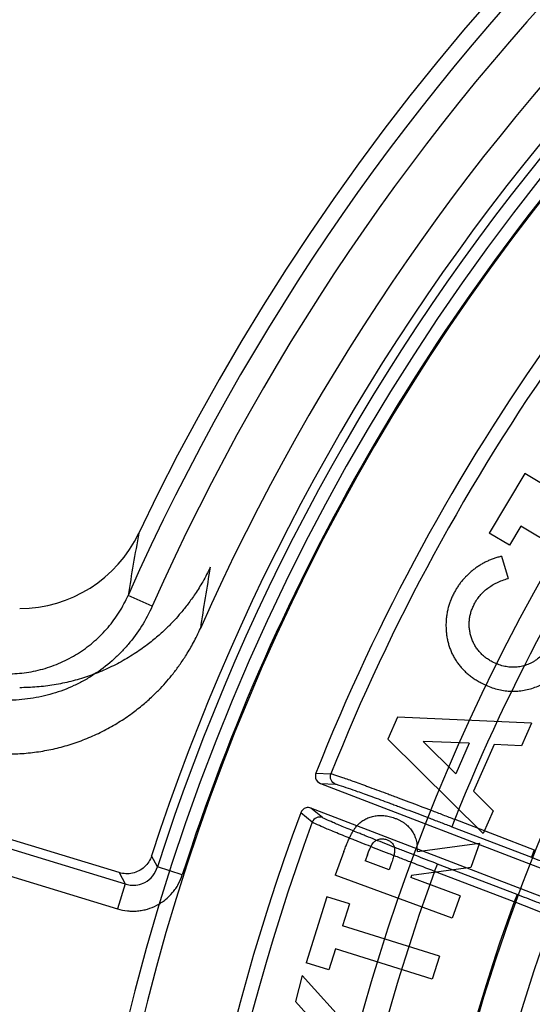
# Model space of a CAD drawing. Header units: millimetres. Extents: x 0 to 297, y 0 to 210.
# Tile 26 of 256: x 146.936 to 147.0332, y 91.4564 to 91.6427. Entities that reach past the tile are written whole.
import ezdxf

# ---------------------------------------------------------------- set-up
doc = ezdxf.new("R2010")
doc.units = ezdxf.units.MM
doc.header["$LTSCALE"] = 16.335
doc.layers.get('0').update_dxf_attribs({"linetype": 'CONTINUOUS'})
doc.layers.add('01_GLOBAL', color=7, linetype='CONTINUOUS')
doc.layers.add('INTFCLR_144815', color=7, linetype='CONTINUOUS')

msp = doc.modelspace()

# ---------------------------------------------------------------- linework, layer by layer
at = {"color": 7, "linetype": 'Continuous'}
msp.add_circle((148.0808034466, 92.1164639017), 1.9, dxfattribs=at)
at = {"color": 9, "linetype": 'Continuous'}
msp.add_arc((148.0808034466, 92.1164639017), 1.8756493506, 182.9674534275, 267.0325465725, dxfattribs=at)
at = {"layer": '01_GLOBAL', "color": 7, "linetype": 'Continuous'}
msp.add_circle((148.0808034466, 92.1164639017), 1.925, dxfattribs=at)
at = {"layer": 'INTFCLR_144815', "color": 6, "linetype": 'Continuous'}
for p, q in [((147.0317097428, 91.5568357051), (147.0249886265, 91.54556388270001)), ((147.0355353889, 91.5545555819), (147.0317097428, 91.5568357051)), ((147.0309703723, 91.54689951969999), (147.0288142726, 91.54328375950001)), ((147.0475370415, 91.5370205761), (147.0309703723, 91.54689951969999)), ((147.0288142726, 91.54328375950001), (147.0249886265, 91.54556388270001)), ((147.0273420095, 91.54118656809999), (147.0285536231, 91.5369840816)), ((147.0263710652, 91.5208597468), (147.0255675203, 91.521233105)), ((147.023463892, 91.51725004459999), (147.0243790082, 91.5168110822)), ((147.0076379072, 91.510754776), (147.0058109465, 91.5065665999)), ((147.03299593, 91.50962425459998), (147.0076379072, 91.510754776)), ((147.03299593, 91.50962425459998), (147.031121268, 91.50533113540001)), ((147.0058109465, 91.5065665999), (147.0238611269, 91.48871676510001)), ((147.0186807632, 91.50002674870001), (147.0124939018, 91.5061754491)), ((147.0212041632, 91.5057986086), (147.0124939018, 91.5061754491)), ((147.0212041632, 91.5057986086), (147.0186807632, 91.50002674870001)), ((147.0259075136, 91.50558395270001), (147.0220437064, 91.4967305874)), ((147.031121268, 91.50533113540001), (147.0259075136, 91.50558395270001)), ((146.9930228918, 91.4982067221), (147.0569165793, 91.47368023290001)), ((147.0257405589, 91.4930098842), (147.0220437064, 91.4967305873)), ((146.954901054, 91.4813338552), (146.9179887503, 91.4926190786)), ((147.0551247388, 91.4690123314), (146.9912243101, 91.4935414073)), ((147.0257405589, 91.4930098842), (147.0238611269, 91.48871676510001)), ((147.0114068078, 91.48530182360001), (147.0231699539, 91.48693797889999)), ((147.0231699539, 91.48693797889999), (147.0214813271, 91.4823300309)), ((146.9974589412, 91.48532090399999), (146.9958227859, 91.48084652)), ((147.0019190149, 91.48471032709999), (147.0014944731, 91.483551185)), ((147.0114068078, 91.48530182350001), (147.0113379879, 91.4864986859)), ((147.0060260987, 91.481891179), (147.0014944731, 91.483551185)), ((147.0065078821, 91.4832172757), (147.0060260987, 91.481891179)), ((147.0214813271, 91.4823300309), (147.0102810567, 91.4807797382)), ((147.0179705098, 91.4727372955), (146.9958227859, 91.48084652)), ((147.0102810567, 91.4807797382), (147.0101379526, 91.4803885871)), ((147.0195160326, 91.47695409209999), (147.0101379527, 91.4803885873)), ((146.9942601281, 91.47673957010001), (146.9903486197, 91.4642561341)), ((146.9985007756, 91.4754087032), (146.9942601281, 91.47673957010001)), ((146.9985007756, 91.4754087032), (146.9972128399, 91.4712920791)), ((147.0195160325, 91.47695409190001), (147.0179705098, 91.4727372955)), ((147.0155587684, 91.46554406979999), (146.9972128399, 91.4712920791)), ((146.995843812, 91.4669321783), (146.9945892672, 91.46292526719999)), ((147.0141897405, 91.46118416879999), (146.995843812, 91.4669321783)), ((146.9945892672, 91.46292526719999), (146.9903486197, 91.4642561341)), ((147.0155587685, 91.46554406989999), (147.0141897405, 91.46118416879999)), ((146.9895482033, 91.4618842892), (146.988274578, 91.4569519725)), ((146.9988022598, 91.4516762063), (146.9895482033, 91.4618842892)), ((146.9943898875, 91.45017361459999), (146.988274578, 91.4569519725))]:
    msp.add_line(p, q, dxfattribs=at)
at = {"layer": 'INTFCLR_144815', "color": 9, "linetype": 'Continuous'}
for p, q in [((146.9611698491, 91.5317692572), (146.9566014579, 91.53380098)), ((146.9921650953, 91.50015939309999), (146.9950082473, 91.5000311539)), ((146.9930228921, 91.4982067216), (146.9958618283, 91.4980752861)), ((146.9914783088, 91.4908602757), (146.9892811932, 91.492666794)), ((146.9934204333, 91.4917400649), (146.9912243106, 91.4935414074)), ((146.9175282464, 91.4909741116), (146.9560098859, 91.4792090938)), ((147.0184552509, 91.49142533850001), (147.0179177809, 91.49002518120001)), ((147.0184552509, 91.49142533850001), (147.0335113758, 91.4856458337)), ((147.0179177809, 91.49002518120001), (147.0329739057, 91.48424567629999)), ((146.9160843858, 91.4862514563), (146.9545660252, 91.47448643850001)), ((147.0335113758, 91.4856458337), (147.0329739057, 91.48424567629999)), ((146.9621568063, 91.4824245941), (146.9610417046, 91.48453054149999)), ((147.0146590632, 91.4815644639), (147.0151965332, 91.48296462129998)), ((147.0302622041, 91.47718145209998), (147.0151965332, 91.48296462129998)), ((146.9549002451, 91.48133410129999), (146.9560092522, 91.47920930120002)), ((146.9668594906, 91.4809176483), (146.9621566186, 91.48242469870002)), ((147.0297247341, 91.4757812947), (147.0146590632, 91.4815644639)), ((146.9560098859, 91.4792090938), (146.9545660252, 91.47448643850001)), ((147.0302622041, 91.47718145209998), (147.0297247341, 91.4757812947))]:
    msp.add_line(p, q, dxfattribs=at)
at = {"layer": 'INTFCLR_144815', "color": 6, "linetype": 'Continuous'}
for centre, radius, start, end in [((147.3556636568, 91.35632411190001), 0.4398395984, 313.9937911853, 154.5150993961), ((147.3556636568, 91.35632411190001), 0.4217045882, 71.6563998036, 156.0440844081), ((147.3556636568, 91.35632411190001), 0.4149257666, 70.9981667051, 162.0018332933), ((147.3556636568, 91.35632411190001), 0.4107861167, 108.7136429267, 257.7559644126), ((147.3556636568, 91.35632411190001), 0.3305190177, 45.0000000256, 314.9999999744), ((147.3556636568, 91.35632411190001), 0.329927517, 44.99999995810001, 315.0000000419), ((147.3556636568, 91.35632411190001), 0.3294494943, 44.99999997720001, 315.0000000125), ((147.3558872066, 91.3558614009), 0.3913, 144.5520789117, 158.3604875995), ((146.9360446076, 91.5563307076), 0.0250070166, 270.0120030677, 334.5268850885), ((147.3558872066, 91.3558614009), 0.3913, 159.5360679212, 203.3367082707)]:
    msp.add_arc(centre, radius, start, end, dxfattribs=at)
at = {"layer": 'INTFCLR_144815', "color": 9, "linetype": 'Continuous'}
for centre, radius, start, end in [((147.3556636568, 91.35632411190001), 0.4367478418, 71.617857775, 156.0236179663), ((147.3556636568, 91.35632411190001), 0.4317480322, 71.6178577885, 156.0236179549), ((147.3556636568, 91.35632411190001), 0.4132177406, 70.768222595, 162.2317774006), ((147.3556636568, 91.35632411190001), 0.4080560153, 125.9035433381, 247.5002459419), ((147.3556636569, 91.35632411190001), 0.4082795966, 137.7076787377, 162.2317774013), ((147.3556636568, 91.35632411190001), 0.3468891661, 128.484146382, 209.9999999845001), ((147.355663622, 91.35632413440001), 0.3681107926, 141.0362107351, 247.5002459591), ((147.3558872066, 91.3558614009), 0.3886110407, 144.6884762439, 158.2234804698), ((147.3556636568, 91.35632411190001), 0.3393168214, 138.4596802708, 165.5403197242), ((147.3558872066, 91.3558614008), 0.3636453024, 144.7941622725, 158.1121101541), ((147.3812188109, 91.4670300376), 0.4298351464, 169.4709817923, 171.0634370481), ((147.3803338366, 91.46695916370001), 0.4145008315, 169.9734511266, 171.5944592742), ((147.3558872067, 91.3558614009), 0.3886110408, 159.6723536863, 203.1995351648), ((147.3558872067, 91.3558614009), 0.3636453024, 159.7769988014, 203.0866188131), ((147.3556636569, 91.35632411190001), 0.3471400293, 159.8720266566, 203.1279733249)]:
    msp.add_arc(centre, radius, start, end, dxfattribs=at)
at = {"layer": 'INTFCLR_144815', "color": 6, "linetype": 'Continuous'}
for points, knots in [([(147.0273420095, 91.54118656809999), (147.0270996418, 91.5411254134), (147.0266163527, 91.541003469), (147.0259066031, 91.540777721), (147.0252127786, 91.5405213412), (147.0245391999, 91.54022465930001), (147.0238844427, 91.539890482), (147.0232501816, 91.5395174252), (147.022633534, 91.5391099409), (147.0220328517, 91.5386733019), (147.0214584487, 91.53820287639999), (147.0209153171, 91.53770625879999), (147.0204005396, 91.5371891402), (147.0199204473, 91.5366441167), (147.0194651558, 91.53607914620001), (147.0190512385, 91.53548322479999), (147.0186620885, 91.5348684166), (147.0184291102, 91.5344413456), (147.0183121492, 91.5342269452)], [0, 0, 0, 0, 0.0637545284, 0.1271285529, 0.1898908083, 0.252369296, 0.3147740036, 0.3773156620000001, 0.4399795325, 0.5032626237, 0.5666781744, 0.6292711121, 0.6909385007, 0.7527178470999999, 0.8144825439, 0.8759254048, 0.937711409, 1, 1, 1, 1]), ([(146.9721635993, 91.53912561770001), (146.9717190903, 91.5381930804), (146.9708176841, 91.53647637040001), (146.9693746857, 91.53415460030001), (146.9679823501, 91.5322031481), (146.9666568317, 91.5305492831), (146.9653271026, 91.5290490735), (146.9638751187, 91.5275642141), (146.9621620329, 91.5259928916), (146.9601062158, 91.52432810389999), (146.9576755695, 91.5226277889), (146.954930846, 91.5210120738), (146.9519809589, 91.51958620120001), (146.9489238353, 91.5184062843), (146.9457824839, 91.51748084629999), (146.9425770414, 91.51681528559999), (146.9393258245, 91.51641364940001), (146.9371418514, 91.5163241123), (146.9360499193, 91.5163241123)], [0, 0, 0, 0, 0.0688065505, 0.1289884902, 0.1819446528, 0.2283773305, 0.2700928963, 0.3154186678, 0.3666412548, 0.4248355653, 0.4914858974, 0.564026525, 0.6367310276, 0.7094675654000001, 0.7820398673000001, 0.8546078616, 0.9272723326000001, 1, 1, 1, 1]), ([(147.0221664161, 91.53212331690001), (147.0223301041, 91.5324136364), (147.0226551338, 91.5329901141), (147.023255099, 91.5337792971), (147.0239305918, 91.5345015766), (147.024694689, 91.5351463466), (147.0255375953, 91.5357223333), (147.0264676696, 91.5362172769), (147.0274751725, 91.5366509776), (147.0281887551, 91.53687138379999), (147.0285536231, 91.5369840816)], [0, 0, 0, 0, 0.1209075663, 0.2400821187, 0.3589485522, 0.4793823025, 0.6023770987, 0.7289638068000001, 0.8614141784, 1, 1, 1, 1]), ([(147.0183121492, 91.5342269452), (147.0181852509, 91.5339707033), (147.0179330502, 91.5334614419), (147.0176079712, 91.53267875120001), (147.0173400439, 91.5318830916), (147.0171253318, 91.5310752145), (147.0169611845, 91.5302549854), (147.0168599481, 91.52942246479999), (147.0167984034, 91.52858014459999), (147.0168026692, 91.5277325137), (147.0168474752, 91.52688972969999), (147.0169473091, 91.5260641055), (147.0171009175, 91.52526143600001), (147.0173011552, 91.52448216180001), (147.0175497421, 91.52372461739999), (147.0178498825, 91.52298917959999), (147.0182048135, 91.52227804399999), (147.0186047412, 91.5215901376), (147.0190537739, 91.5209326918), (147.0195456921, 91.52030444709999), (147.0200883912, 91.5197120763), (147.0206728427, 91.5191488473), (147.0213076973, 91.518624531), (147.0219791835, 91.51812517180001), (147.0227026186, 91.5176678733), (147.0232079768, 91.51739050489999), (147.023463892, 91.51725004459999)], [0, 0, 0, 0, 0.0433085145, 0.0860723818, 0.1282708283, 0.1703963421, 0.2126277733, 0.2548729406, 0.2973645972, 0.3404804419, 0.3831825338, 0.4251590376, 0.4663528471, 0.5068971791, 0.5469628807, 0.5870408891, 0.6271131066, 0.6672684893, 0.7074873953, 0.7476268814, 0.7880364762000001, 0.8290927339, 0.8704804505, 0.9126823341, 0.9557820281, 1, 1, 1, 1]), ([(147.0255675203, 91.521233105), (147.0253229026, 91.52136828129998), (147.0248425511, 91.5216337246), (147.0241822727, 91.5221075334), (147.0235803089, 91.5226218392), (147.0230494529, 91.523194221), (147.0225794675, 91.5238123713), (147.0221715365, 91.52447786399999), (147.021831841, 91.5251949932), (147.0215583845, 91.5259523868), (147.0213538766, 91.52673140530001), (147.0212290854, 91.52751598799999), (147.0211794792, 91.528295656), (147.0212132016, 91.52907276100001), (147.0213292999, 91.52984630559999), (147.0215254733, 91.53061501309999), (147.0218042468, 91.53137957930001), (147.0220442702, 91.53187248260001), (147.0221664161, 91.53212331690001)], [0, 0, 0, 0, 0.065841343, 0.1292914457, 0.1912182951, 0.2522226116, 0.3129533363, 0.374031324, 0.435904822, 0.4997039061, 0.5636240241, 0.6255009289, 0.6867202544, 0.7475064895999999, 0.8085280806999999, 0.8708090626, 0.934255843, 1, 1, 1, 1]), ([(146.933726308, 91.5037788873), (146.9347812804, 91.5037788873), (146.9368922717, 91.5038625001), (146.9400399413, 91.5042381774), (146.9431506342, 91.50486236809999), (146.9462022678, 91.50573118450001), (146.9491741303, 91.5068383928), (146.9520483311, 91.50817682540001), (146.9547781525, 91.5097218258), (146.9572476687, 91.5113859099), (146.9593801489, 91.5130577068), (146.961161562, 91.5146458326), (146.9626569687, 91.5161367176), (146.9639506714, 91.5175610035), (146.965168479, 91.5190320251), (146.9664073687, 91.52068461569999), (146.9677103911, 91.5226370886), (146.9690486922, 91.5249409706), (146.969878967, 91.5266354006), (146.9702854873, 91.5275503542)], [0, 0, 0, 0, 0.0686391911, 0.1372843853, 0.2060439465, 0.2748440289, 0.3435056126, 0.412168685, 0.4809133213, 0.5473740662, 0.6057245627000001, 0.657080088, 0.7025579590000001, 0.7430497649, 0.7822234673, 0.8267666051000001, 0.8773716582, 0.9348594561, 1, 1, 1, 1]), ([(147.0365722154, 91.5246819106), (147.0363862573, 91.52435395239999), (147.0360201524, 91.52370828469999), (147.0353391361, 91.52284050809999), (147.0345696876, 91.52207728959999), (147.0338517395, 91.52153735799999), (147.0332451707, 91.5211635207), (147.0327782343, 91.5209180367), (147.0323023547, 91.52070723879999), (147.0318148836, 91.52053723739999), (147.0313198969, 91.5203963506), (147.0308158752, 91.5202932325), (147.0303015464, 91.5202191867), (147.0296034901, 91.52017644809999), (147.0287175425, 91.52021301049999), (147.0276556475, 91.52040137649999), (147.0268765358, 91.52064864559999), (147.0264541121, 91.5208239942), (147.0263710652, 91.5208597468)], [0, 0, 0, 0, 0.0938605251, 0.1847879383, 0.2739026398, 0.3633094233, 0.4079653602, 0.4513963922, 0.4946934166, 0.5375602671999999, 0.5799666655, 0.6228701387, 0.6656893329, 0.7093709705, 0.7970267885, 0.8859633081, 0.9774572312, 1, 1, 1, 1]), ([(147.0243790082, 91.5168110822), (147.0244789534, 91.51676553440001), (147.0249714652, 91.51654675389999), (147.0258700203, 91.5162127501), (147.0270831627, 91.51589339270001), (147.0282937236, 91.515692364), (147.029499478, 91.51562717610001), (147.0307035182, 91.5156832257), (147.0319020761, 91.515871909), (147.0330879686, 91.5161813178), (147.0342355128, 91.5166078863), (147.0353271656, 91.5171441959), (147.0363471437, 91.5177928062), (147.0373010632, 91.5185442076), (147.0381824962, 91.51940500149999), (147.038996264, 91.5203700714), (147.0397447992, 91.52144119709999), (147.0401741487, 91.5222163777), (147.0403930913, 91.5226116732)], [0, 0, 0, 0, 0.0174242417, 0.08549509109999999, 0.1517474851, 0.2161399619, 0.2797947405, 0.3429196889, 0.4069838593, 0.4718884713, 0.5370073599, 0.6008482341, 0.6644500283, 0.728379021, 0.7931222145, 0.8595165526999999, 0.92836187, 1, 1, 1, 1]), ([(146.9921650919, 91.5001594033), (146.9920503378, 91.49987014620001), (146.9919851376, 91.49904784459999), (146.9925964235, 91.49837043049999), (146.9930228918, 91.4982067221)], [0, 0, 0, 0, 0.4051938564, 1, 1, 1, 1]), ([(146.9912243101, 91.4935414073), (146.9909335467, 91.4936530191), (146.9901118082, 91.4937099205), (146.9894405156, 91.49309376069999), (146.9892811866, 91.49266679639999)], [0, 0, 0, 0, 0.4059698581, 1, 1, 1, 1]), ([(146.9974589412, 91.48532090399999), (146.9975687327, 91.48561564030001), (146.9977798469, 91.4861823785), (146.998108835, 91.48699131), (146.9984381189, 91.4877256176), (146.9987602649, 91.4883887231), (146.9990785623, 91.488977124), (146.9993940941, 91.4894897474), (146.9997020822, 91.4899330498), (147.0000173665, 91.49030609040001), (147.0003400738, 91.4906296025), (147.0006794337, 91.4909154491), (147.0010383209, 91.4911735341), (147.001414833, 91.4914046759), (147.0018148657, 91.49159790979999), (147.0022297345, 91.4917742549), (147.0026708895, 91.4919080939), (147.0031252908, 91.49202422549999), (147.0035939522, 91.4921064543), (147.0040726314, 91.49214723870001), (147.0045572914, 91.49215886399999), (147.0050480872, 91.4921274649), (147.0055456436, 91.49206659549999), (147.0060508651, 91.4919656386), (147.0065619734, 91.4918270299), (147.0068996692, 91.4917101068), (147.0070707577, 91.4916508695)], [0, 0, 0, 0, 0.0712033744, 0.1369145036, 0.1976608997, 0.2533641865, 0.3037839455, 0.3490393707, 0.3895890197, 0.42586273, 0.4594621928, 0.4929244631, 0.526192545, 0.5594684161, 0.5927929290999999, 0.6266861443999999, 0.6614102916, 0.6970315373, 0.7328360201, 0.7689791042, 0.8057037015, 0.8424847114, 0.8802135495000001, 0.9191126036, 0.9590196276, 1, 1, 1, 1]), ([(147.0070707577, 91.4916508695), (147.0072483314, 91.4915835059), (147.0075975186, 91.4914510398), (147.0080928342, 91.49121180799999), (147.0085513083, 91.4909472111), (147.0089823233, 91.49066761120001), (147.0093701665, 91.4903504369), (147.0097309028, 91.4900162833), (147.0100583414, 91.4896581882), (147.0103439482, 91.4892691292), (147.0105966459, 91.4888585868), (147.0108184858, 91.4884255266), (147.0110063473, 91.48796663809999), (147.0111491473, 91.4874792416), (147.0112688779, 91.4869894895), (147.0113183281, 91.4866586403), (147.0113379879, 91.4864986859)], [0, 0, 0, 0, 0.08042565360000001, 0.1581518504, 0.2326746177, 0.3045981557, 0.3754988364, 0.4446009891, 0.5127910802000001, 0.5806877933, 0.6487313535, 0.7168115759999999, 0.7866062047, 0.8584129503, 0.9317698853, 1, 1, 1, 1]), ([(147.0019190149, 91.48471032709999), (147.0020171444, 91.48496871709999), (147.0021966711, 91.4854414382), (147.0024696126, 91.4860754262), (147.0027270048, 91.4865668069), (147.0029791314, 91.4869310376), (147.0032362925, 91.4872003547), (147.0035107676, 91.4874069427), (147.003811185, 91.4875680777), (147.0041358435, 91.48767545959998), (147.0044745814, 91.48773877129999), (147.0048238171, 91.4877484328), (147.0051804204, 91.48770141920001), (147.0054117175, 91.4876255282), (147.005530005, 91.48758671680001)], [0, 0, 0, 0, 0.1571415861, 0.2874884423, 0.3922534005, 0.4720204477, 0.5385160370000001, 0.6030657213, 0.6665622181, 0.7314591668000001, 0.7967140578, 0.8618310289, 0.9293390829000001, 1, 1, 1, 1]), ([(147.005530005, 91.48758671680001), (147.0057163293, 91.4875078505), (147.0060663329, 91.4873597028), (147.0065151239, 91.48704137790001), (147.0068302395, 91.48664246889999), (147.0069916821, 91.48625945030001), (147.0070547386, 91.48592247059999), (147.0070651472, 91.48563248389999), (147.0070517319, 91.4853099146), (147.0070003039, 91.48495492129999), (147.0069234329, 91.4845681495), (147.006817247, 91.4841461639), (147.0066801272, 91.4836904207), (147.0065667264, 91.48337891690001), (147.0065078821, 91.4832172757)], [0, 0, 0, 0, 0.1175050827, 0.2207290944, 0.3162083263, 0.4094804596, 0.4593646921, 0.5149275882, 0.5778814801, 0.6469456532, 0.7233095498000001, 0.8072050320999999, 0.8999575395, 1, 1, 1, 1]), ([(146.9610417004, 91.4845305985), (146.9609090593, 91.4841222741), (146.960539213, 91.4833376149), (146.9597020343, 91.4823501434), (146.9586450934, 91.48161170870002), (146.9574353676, 91.48117687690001), (146.9561551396, 91.4810627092), (146.9553080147, 91.4812093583), (146.954901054, 91.4813338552)], [0, 0, 0, 0, 0.168196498, 0.3353770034, 0.5017472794, 0.6675397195, 0.8332726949, 1, 1, 1, 1]), ([(147.0531765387, 91.46721963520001), (147.0527930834, 91.4672434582), (147.0522003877, 91.4675051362), (147.0513165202, 91.4677781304), (147.0504703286, 91.4680754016), (147.0494779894, 91.4684215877), (147.0483457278, 91.4688256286), (147.0470801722, 91.4692814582), (147.0456950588, 91.4697854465), (147.0442022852, 91.4703330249), (147.0426111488, 91.4709206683), (147.0409284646, 91.47154578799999), (147.0391675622, 91.47220347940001), (147.0373475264, 91.4728868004), (147.0354833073, 91.473590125), (147.033588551, 91.4743079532), (147.0316647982, 91.4750397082), (147.0303750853, 91.4755323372), (147.0297247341, 91.4757812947)], [0, 0, 0, 0, 0.0461580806, 0.07568503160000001, 0.1116260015, 0.1537554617, 0.2020066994, 0.2560418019, 0.3153698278, 0.379089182, 0.4470729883, 0.519153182, 0.5947506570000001, 0.6729066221, 0.752719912, 0.8341320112, 0.9163359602, 1, 1, 1, 1])]:
    msp.add_open_spline(points, degree=3, knots=knots, dxfattribs=at)
at = {"layer": 'INTFCLR_144815', "color": 9, "linetype": 'Continuous'}
for points, knots in [([(146.9337548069, 91.51894740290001), (146.9343591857, 91.51894742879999), (146.9355685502, 91.5189914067), (146.9379636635, 91.5192533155), (146.9409029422, 91.5199019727), (146.9437177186, 91.52096529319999), (146.9458595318, 91.5220510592), (146.9479159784, 91.5232874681), (146.9498316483, 91.5247409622), (146.9515764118, 91.5263886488), (146.9531990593, 91.52815900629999), (146.9549817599, 91.5305833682), (146.9561140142, 91.532704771), (146.9566014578, 91.53380097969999)], [0, 0, 0, 0, 0.0629536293, 0.1259169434, 0.2507944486, 0.3753228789, 0.4381973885, 0.5007236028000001, 0.6250908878, 0.6876564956, 0.7505226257, 0.875036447, 1, 1, 1, 1]), ([(146.9611698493, 91.5317692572), (146.9605792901, 91.5304414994), (146.9592210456, 91.52790371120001), (146.957310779, 91.52530318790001), (146.9558744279, 91.52367773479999), (146.9548726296, 91.5226237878), (146.9530388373, 91.5208939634), (146.9507549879, 91.5191617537), (146.9485963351, 91.517862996), (146.9473121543, 91.51718269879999), (146.9453574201, 91.5162366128), (146.9423396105, 91.5150989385), (146.9388218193, 91.5143193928), (146.9359296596, 91.5140029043), (146.934481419, 91.5139504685), (146.9337548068, 91.51395044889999)], [0, 0, 0, 0, 0.1250000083, 0.2500000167, 0.2812500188, 0.3125000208, 0.375000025, 0.5000000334, 0.5625000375, 0.5937500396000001, 0.6250000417, 0.75000005, 0.8750000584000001, 0.9375000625, 1, 1, 1, 1]), ([(146.9958618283, 91.4980752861), (146.9955022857, 91.49821368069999), (146.9948697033, 91.4988063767), (146.9948655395, 91.4996729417), (146.9950082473, 91.5000311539)], [0, 0, 0, 0, 0.4997832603, 1, 1, 1, 1]), ([(146.9950082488, 91.50003115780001), (146.9952408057, 91.5000163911), (146.9959613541, 91.4997444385), (146.9974312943, 91.4992912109), (146.9991320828, 91.4986698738), (147.0005906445, 91.4981460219), (147.0015673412, 91.4977897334), (147.0032454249, 91.4971753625), (147.0049870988, 91.4965297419), (147.0067919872, 91.4958557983), (147.0081096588, 91.49536220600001), (147.0105242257, 91.4944536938), (147.0129766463, 91.49352292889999), (147.0151248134, 91.49270289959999), (147.0166028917, 91.49213734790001), (147.01771354, 91.4917108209), (147.0184552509, 91.49142533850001)], [0, 0, 0, 0, 0.0279838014, 0.09086560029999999, 0.1859160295, 0.2448485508, 0.2770800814, 0.310754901, 0.4594542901, 0.5001395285, 0.5421201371, 0.6284299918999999, 0.809949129, 0.8571260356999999, 0.9045585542, 1, 1, 1, 1]), ([(146.9958618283, 91.4980752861), (146.9960808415, 91.4980651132), (146.9974708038, 91.4975536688), (146.9992806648, 91.49698707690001), (147.0011160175, 91.49631915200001), (147.0020348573, 91.4959871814), (147.0036133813, 91.4954121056), (147.0052516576, 91.4948082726), (147.0069492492, 91.49417719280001), (147.0081885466, 91.49371492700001), (147.0104593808, 91.49286377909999), (147.012765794, 91.4919917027), (147.0147859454, 91.49122305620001), (147.0161758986, 91.49069283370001), (147.0172203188, 91.4902929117), (147.0179177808, 91.49002518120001)], [0, 0, 0, 0, 0.0280080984, 0.1859459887, 0.2448796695, 0.2771107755, 0.3107838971, 0.4594798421, 0.5001635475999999, 0.542142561, 0.628449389, 0.8099594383, 0.8571334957, 0.9045635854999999, 1, 1, 1, 1]), ([(146.9934204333, 91.4917400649), (146.9930610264, 91.49187764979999), (146.9921954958, 91.4918608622), (146.9916124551, 91.49122133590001), (146.9914783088, 91.4908602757)], [0, 0, 0, 0, 0.4997834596, 1, 1, 1, 1]), ([(147.0146590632, 91.4815644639), (147.0131924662, 91.48212612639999), (147.0110113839, 91.4829651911), (147.0084794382, 91.48394626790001), (147.0070649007, 91.4844964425), (147.0050601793, 91.48527824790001), (147.0028082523, 91.4861622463), (147.0006198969, 91.4870294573), (146.9994615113, 91.48749105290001), (146.9979430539, 91.4880987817), (146.9963098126, 91.488756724), (146.9946178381, 91.48945691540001), (146.9933949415, 91.4899612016), (146.9923838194, 91.4904339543), (146.9916631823, 91.4907137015), (146.9914783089, 91.4908602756)], [0, 0, 0, 0, 0.1886056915, 0.2806510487, 0.3261033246, 0.3708818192, 0.5390686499, 0.6166388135, 0.6535770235, 0.688822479, 0.8130659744, 0.8649890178, 0.9088292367, 0.9716661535, 1, 1, 1, 1]), ([(147.0151965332, 91.48296462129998), (147.0138183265, 91.4834936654), (147.0117687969, 91.4842842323), (147.0093897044, 91.4852089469), (147.0080605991, 91.4857276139), (147.0061769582, 91.48646471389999), (147.0040610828, 91.48729823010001), (147.0020051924, 91.4881165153), (147.0009169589, 91.4885521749), (146.999490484, 91.48912585), (146.9979562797, 91.48974730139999), (146.9963672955, 91.49040913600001), (146.9952183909, 91.4908856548), (146.994270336, 91.49133417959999), (146.993592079, 91.4915993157), (146.9934204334, 91.4917400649)], [0, 0, 0, 0, 0.1885945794, 0.2806336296, 0.326084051, 0.3708606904, 0.5390402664, 0.6166068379, 0.6535439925, 0.6887896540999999, 0.8130312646, 0.8649552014, 0.9087957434, 0.9716424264, 1, 1, 1, 1]), ([(147.0329739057, 91.48424567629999), (147.0335898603, 91.4840092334), (147.0348173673, 91.48353700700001), (147.0366471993, 91.4828299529), (147.0384505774, 91.4821299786), (147.040214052, 91.4814423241), (147.0419244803, 91.4807721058), (147.0435696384, 91.48012411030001), (147.0451381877, 91.4795028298), (147.0466192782, 91.4789125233), (147.0480024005, 91.4783575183), (147.0492773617, 91.4778415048), (147.0504356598, 91.4773692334), (147.0514670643, 91.476940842), (147.0523711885, 91.476569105), (147.0534405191, 91.47608250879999), (147.054295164, 91.4758411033), (147.0547406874, 91.47547380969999)], [0, 0, 0, 0, 0.0843262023, 0.168096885, 0.250723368, 0.3315698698, 0.4100165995, 0.4855171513, 0.5575606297, 0.6256460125, 0.6892973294, 0.7480368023, 0.8014454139, 0.8491520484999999, 0.8908399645, 0.9262018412, 1, 1, 1, 1]), ([(146.9545660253, 91.47448643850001), (146.9551849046, 91.4742973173), (146.9561335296, 91.4741040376), (146.9574244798, 91.4740323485), (146.958380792, 91.4740723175), (146.9593302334, 91.47420400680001), (146.9605914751, 91.4745085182), (146.9617727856, 91.4749868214), (146.9628841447, 91.4756397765), (146.9639258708, 91.47640112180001), (146.9648331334, 91.4772937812), (146.9656152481, 91.47832900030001), (146.9662825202, 91.4794198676), (146.9666618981, 91.4803014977), (146.9668594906, 91.4809176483)], [0, 0, 0, 0, 0.1249999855, 0.1874999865, 0.2499999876, 0.3124999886, 0.3749999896, 0.4999999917, 0.5624999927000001, 0.6249999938, 0.7499999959, 0.8124999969, 0.8749999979, 1, 1, 1, 1]), ([(146.9560098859, 91.4792090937), (146.9563212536, 91.4791059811), (146.9571170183, 91.47892339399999), (146.9584283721, 91.47895333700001), (146.9605620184, 91.4796595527), (146.9618000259, 91.48121714), (146.9621566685, 91.4824246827)], [0, 0, 0, 0, 0.1286340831, 0.3181050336, 0.5062021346, 1, 1, 1, 1]), ([(147.0523075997, 91.46913539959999), (147.0519548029, 91.4691507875), (147.0511466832, 91.4694954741), (147.0500236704, 91.46983176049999), (147.0488899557, 91.4702368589), (147.0478364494, 91.4706087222), (147.0466591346, 91.4710330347), (147.0453659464, 91.471502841), (147.0439664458, 91.47201599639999), (147.0424706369, 91.4725684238), (147.0408890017, 91.4731563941), (147.0392323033, 91.4737758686), (147.0375122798, 91.47442248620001), (147.0357418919, 91.4750913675), (147.0339347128, 91.4757773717), (147.0321039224, 91.4764755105), (147.0308773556, 91.4769453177), (147.0302622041, 91.47718145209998)], [0, 0, 0, 0, 0.0451330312, 0.1093068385, 0.1510043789, 0.1987329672, 0.2521663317, 0.3109248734, 0.3745884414, 0.4426758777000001, 0.5147223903, 0.590249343, 0.6687328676, 0.7495755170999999, 0.8321293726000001, 0.9157853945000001, 1, 1, 1, 1])]:
    msp.add_open_spline(points, degree=3, knots=knots, dxfattribs=at)

doc.saveas('drawing.dxf')
